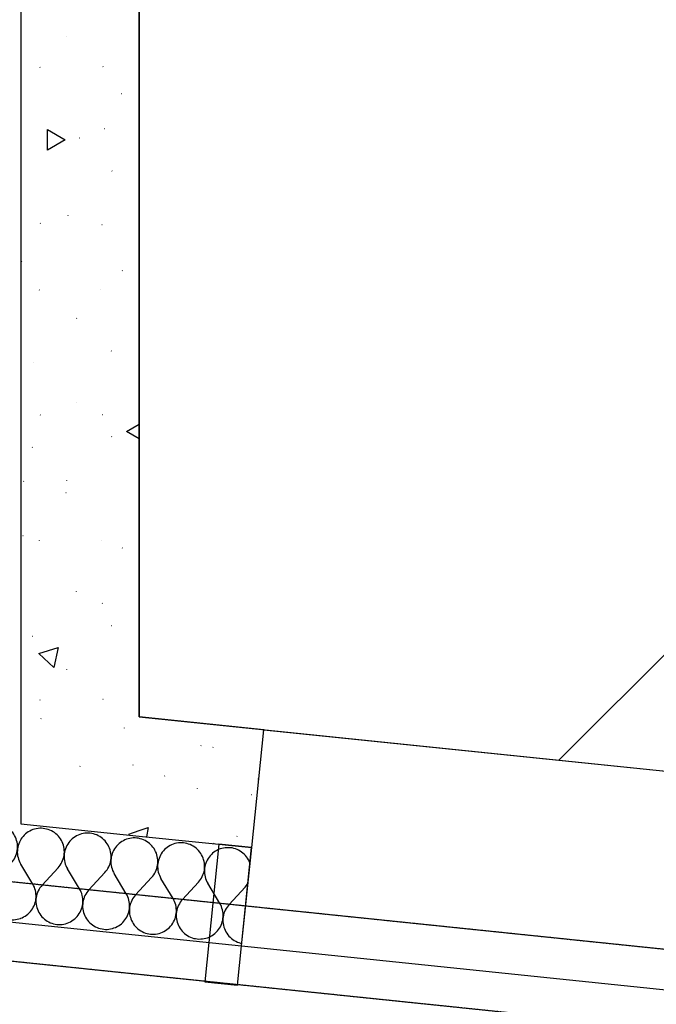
# Model space of a CAD drawing. Extents: x -18402 to 10376, y -5092 to 34139.
# Tile 65 of 78: x 4390 to 4487, y -2750 to -2600. Entities that reach past the tile are written whole.
import ezdxf

# ---------------------------------------------------------------- set-up
doc = ezdxf.new("R2010")
doc.units = 0
doc.linetypes.add('rdc_02$0$Tirets A', pattern=[2.2, 1.1, -1.1])
doc.layers.add('0_CHANTIER_FX PL', color=231, linetype='Continuous', lineweight=30, transparency=0.7)
for name, color, linetype in [('0_XREF', 251, 'Continuous'), ('rdc_02$0$0._Étage_1_02-04 Mur.Construction', 251, 'Continuous'), ('rdc_02$0$0._Étage_1_02-05 Poteau.Construction', 251, 'Continuous'), ('rdc_02$0$0._Étage_1_02-06 Poutre.Construction', 251, 'Continuous'), ('rdc_02$0$0._Étage_1_A-AREA-____-OTLN.Modèle IFC', 251, 'Continuous'), ('rdc_02$0$0._Étage_1_Fenêtres ARCHICAD', 251, 'Continuous')]:
    doc.layers.add(name, color=color, linetype=linetype)

# ---------------------------------------------------------------- blocks, each defined once
blk = doc.blocks.new('*X247', base_point=(-8046, -58706.2))
at = {"layer": 'rdc_02$0$0._Étage_1_02-04 Mur.Construction', "linetype": 'Continuous', "ltscale": 0.1}
for p, q in [((43930.4, -27061.9), (43930.7, -27061.5)), ((44057.4, -27075.9), (44057.7, -27075.5)), ((43989.8, -27134), (43990.1, -27133.7))]:
    blk.add_line(p, q, dxfattribs=at)
blk = doc.blocks.new('*X249', base_point=(-8046, -58706.2))
at = {"layer": 'rdc_02$0$0._Étage_1_02-04 Mur.Construction', "linetype": 'Continuous', "ltscale": 0.1}
for p, q in [((43887.6, -27234.7), (43886.5, -27233.4)), ((43889.1, -27236.8), (43887.6, -27234.7)), ((43890.5, -27239.1), (43889.1, -27236.8)), ((43891.7, -27241.4), (43890.5, -27239.1)), ((43892.7, -27243.9), (43891.7, -27241.4)), ((43893.5, -27246.4), (43892.7, -27243.9)), ((43900, -27245), (43898.9, -27246.9)), ((43894.2, -27248.9), (43893.5, -27246.4)), ((43894.7, -27251.5), (43894.2, -27248.9)), ((43894.6, -27262), (43894.9, -27259.4)), ((43894.9, -27254.1), (43894.7, -27251.5)), ((43894.9, -27259.4), (43894.7, -27262)), ((43895, -27256.8), (43894.9, -27254.1)), ((43894.9, -27259.4), (43895, -27256.8)), ((43895.3, -27256.8), (43894.9, -27259.4)), ((43895.9, -27254.2), (43895.3, -27256.8)), ((43896.7, -27251.7), (43895.9, -27254.2)), ((43897.7, -27249.3), (43896.7, -27251.7)), ((43898.9, -27246.9), (43897.7, -27249.3)), ((43888.8, -27276.6), (43890.2, -27274.4)), ((43890.2, -27274.4), (43891.4, -27272)), ((43891.4, -27272), (43892.5, -27269.6)), ((43892.5, -27269.6), (43893.4, -27267.1)), ((43893.4, -27267.1), (43894.1, -27264.6)), ((43894.1, -27264.6), (43894.6, -27262)), ((43894.7, -27262), (43894.6, -27264.7)), ((43894.6, -27264.7), (43894.8, -27267.3)), ((43894.8, -27267.3), (43895.1, -27269.9)), ((43895.1, -27269.9), (43895.7, -27272.5)), ((43895.7, -27272.5), (43896.4, -27275)), ((43896.4, -27275), (43897.3, -27277.5)), ((43847, -27305.5), (43832.8, -27281.8)), ((43861.3, -27306.9), (43885.5, -27280.7)), ((43885.5, -27280.7), (43887.2, -27278.7)), ((43887.2, -27278.7), (43888.8, -27276.6)), ((43897.3, -27277.5), (43898.4, -27279.9)), ((43898.4, -27279.9), (43899.7, -27282.2)), ((43900, -27282.7), (43899.7, -27282.2)), ((43848.3, -27307.8), (43847, -27305.5)), ((43849.4, -27310.2), (43848.3, -27307.8)), ((43850.3, -27312.6), (43849.4, -27310.2)), ((43851.1, -27315.2), (43850.3, -27312.6)), ((43851.6, -27317.8), (43851.1, -27315.2)), ((43852, -27320.4), (43851.6, -27317.8)), ((43852.1, -27323), (43852, -27320.4)), ((43853.4, -27320.5), (43852.7, -27323.1)), ((43854.3, -27318), (43853.4, -27320.5)), ((43855.3, -27315.6), (43854.3, -27318)), ((43856.6, -27313.3), (43855.3, -27315.6)), ((43858, -27311.1), (43856.6, -27313.3)), ((43859.5, -27308.9), (43858, -27311.1)), ((43861.3, -27306.9), (43859.5, -27308.9)), ((43774, -27337.8), (43775.5, -27335.7)), ((43775.5, -27335.7), (43776.8, -27333.4)), ((43776.8, -27333.4), (43777.8, -27331.4)), ((43781, -27328.5), (43781.1, -27328.8)), ((43781.1, -27328.8), (43781.5, -27331.4)), ((43781.5, -27331.4), (43782.2, -27334)), ((43782.2, -27334), (43783, -27336.5)), ((43850, -27335.9), (43850.8, -27333.4)), ((43850.8, -27333.4), (43851.4, -27330.9)), ((43851.4, -27330.9), (43851.9, -27328.3)), ((43851.9, -27328.3), (43851.8, -27330.9)), ((43851.8, -27330.9), (43851.8, -27333.5)), ((43851.8, -27333.5), (43852.1, -27336.1)), ((43852.2, -27325.6), (43851.9, -27328.3)), ((43851.9, -27328.3), (43852.1, -27325.6)), ((43852.1, -27325.6), (43852.1, -27323)), ((43852.7, -27323.1), (43852.2, -27325.6)), ((43756.8, -27350.3), (43757.3, -27350.2)), ((43757.3, -27350.2), (43759.7, -27349.2)), ((43759.7, -27349.2), (43762.1, -27348.1)), ((43762.1, -27348.1), (43764.4, -27346.7)), ((43764.4, -27346.7), (43766.6, -27345.3)), ((43766.6, -27345.3), (43768.6, -27343.6)), ((43768.6, -27343.6), (43770.6, -27341.8)), ((43770.6, -27341.8), (43772.4, -27339.9)), ((43772.4, -27339.9), (43774, -27337.8)), ((43783, -27336.5), (43784, -27338.9)), ((43784, -27338.9), (43785.2, -27341.2)), ((43785.2, -27341.2), (43786.6, -27343.5)), ((43786.6, -27343.5), (43788.1, -27345.6)), ((43788.1, -27345.6), (43789.8, -27347.7)), ((43789.8, -27347.7), (43791.6, -27349.6)), ((43791.6, -27349.6), (43793.6, -27351.3)), ((43839.7, -27351), (43841.6, -27349.2)), ((43841.6, -27349.2), (43843.4, -27347.2)), ((43843.4, -27347.2), (43845.1, -27345.2)), ((43845.1, -27345.2), (43846.6, -27343)), ((43846.6, -27343), (43847.9, -27340.7)), ((43847.9, -27340.7), (43849, -27338.4)), ((43849, -27338.4), (43850, -27335.9)), ((43852.1, -27336.1), (43852.6, -27338.7)), ((43852.6, -27338.7), (43853.2, -27341.3)), ((43853.2, -27341.3), (43854.1, -27343.8)), ((43854.1, -27343.8), (43855.1, -27346.2)), ((43855.1, -27346.2), (43856.3, -27348.6)), ((43856.3, -27348.6), (43857.6, -27350.8)), ((43793.6, -27351.3), (43795.7, -27352.9)), ((43795.7, -27352.9), (43797.9, -27354.4)), ((43797.9, -27354.4), (43800.2, -27355.7)), ((43800.2, -27355.7), (43802.6, -27356.8)), ((43802.6, -27356.8), (43805, -27357.7)), ((43805, -27357.7), (43807.6, -27358.4)), ((43807.6, -27358.4), (43810.1, -27359)), ((43810.1, -27359), (43812.8, -27359.4)), ((43812.8, -27359.4), (43815.4, -27359.5)), ((43815.4, -27359.5), (43818, -27359.5)), ((43818, -27359.5), (43820.6, -27359.3)), ((43820.6, -27359.3), (43823.2, -27358.9)), ((43823.2, -27358.9), (43825.8, -27358.3)), ((43825.8, -27358.3), (43828.3, -27357.5)), ((43828.3, -27357.5), (43830.8, -27356.5)), ((43830.8, -27356.5), (43833.2, -27355.4)), ((43833.2, -27355.4), (43835.4, -27354.1)), ((43835.4, -27354.1), (43837.6, -27352.6)), ((43837.6, -27352.6), (43839.7, -27351)), ((43857.6, -27350.8), (43859.2, -27353)), ((43859.2, -27353), (43860.9, -27355)), ((43860.9, -27355), (43862.7, -27356.9)), ((43862.7, -27356.9), (43864.6, -27358.7)), ((43864.6, -27358.7), (43866.7, -27360.3)), ((43866.7, -27360.3), (43868.9, -27361.7)), ((43868.9, -27361.7), (43871.2, -27363)), ((43871.2, -27363), (43873.6, -27364.1)), ((43873.6, -27364.1), (43876.1, -27365)), ((43876.1, -27365), (43878.6, -27365.8)), ((43894.3, -27366.2), (43896.9, -27365.6)), ((43896.9, -27365.6), (43899.4, -27364.9)), ((43899.4, -27364.9), (43900, -27364.6)), ((43878.6, -27365.8), (43881.2, -27366.3)), ((43881.2, -27366.3), (43883.8, -27366.7)), ((43883.8, -27366.7), (43886.4, -27366.9)), ((43886.4, -27366.9), (43889.1, -27366.9)), ((43889.1, -27366.9), (43891.7, -27366.7)), ((43891.7, -27366.7), (43894.3, -27366.2))]:
    blk.add_line(p, q, dxfattribs=at)
blk = doc.blocks.new('*X250', base_point=(-8046, -58706.2))
at = {"layer": 'rdc_02$0$0._Étage_1_02-04 Mur.Construction', "linetype": 'Continuous', "ltscale": 0.1}
for p, q in [((43916, -27231.1), (43913.6, -27232.3)), ((43918.4, -27230.1), (43916, -27231.1)), ((43920.9, -27229.4), (43918.4, -27230.1)), ((43923.5, -27228.8), (43920.9, -27229.4)), ((43926.1, -27228.3), (43923.5, -27228.8)), ((43928.7, -27228.1), (43926.1, -27228.3)), ((43931.4, -27228.1), (43928.7, -27228.1)), ((43934, -27228.3), (43931.4, -27228.1)), ((43936.6, -27228.7), (43934, -27228.3)), ((43939.2, -27229.2), (43936.6, -27228.7)), ((43941.7, -27230), (43939.2, -27229.2)), ((43944.2, -27230.9), (43941.7, -27230)), ((43946.6, -27232), (43944.2, -27230.9)), ((43900.2, -27244.6), (43900, -27245)), ((43901.7, -27242.5), (43900.2, -27244.6)), ((43903.4, -27240.4), (43901.7, -27242.5)), ((43905.2, -27238.5), (43903.4, -27240.4)), ((43907.1, -27236.7), (43905.2, -27238.5)), ((43909.2, -27235.1), (43907.1, -27236.7)), ((43911.3, -27233.6), (43909.2, -27235.1)), ((43913.6, -27232.3), (43911.3, -27233.6)), ((43948.9, -27233.3), (43946.6, -27232)), ((43951.1, -27234.7), (43948.9, -27233.3)), ((43953.2, -27236.3), (43951.1, -27234.7)), ((43955.1, -27238.1), (43953.2, -27236.3)), ((43957, -27240), (43955.1, -27238.1)), ((43958.6, -27242), (43957, -27240)), ((43960.2, -27244.2), (43958.6, -27242)), ((43961.5, -27246.4), (43960.2, -27244.2)), ((43976.2, -27245.8), (43974.4, -27247.8)), ((43978.1, -27244), (43976.2, -27245.8)), ((43980.2, -27242.4), (43978.1, -27244)), ((43982.4, -27240.9), (43980.2, -27242.4)), ((43984.7, -27239.6), (43982.4, -27240.9)), ((43987, -27238.4), (43984.7, -27239.6)), ((43989.5, -27237.5), (43987, -27238.4)), ((43992, -27236.7), (43989.5, -27237.5)), ((43994.6, -27236.1), (43992, -27236.7)), ((43997.2, -27235.7), (43994.6, -27236.1)), ((43999.8, -27235.5), (43997.2, -27235.7)), ((44002.4, -27235.5), (43999.8, -27235.5)), ((44005.1, -27235.6), (44002.4, -27235.5)), ((44007.7, -27236), (44005.1, -27235.6)), ((44010.2, -27236.6), (44007.7, -27236)), ((44012.8, -27237.3), (44010.2, -27236.6)), ((44015.2, -27238.2), (44012.8, -27237.3)), ((44017.6, -27239.3), (44015.2, -27238.2)), ((44019.9, -27240.6), (44017.6, -27239.3)), ((44022.1, -27242.1), (44019.9, -27240.6)), ((44024.2, -27243.7), (44022.1, -27242.1)), ((44026.2, -27245.4), (44024.2, -27243.7)), ((44028, -27247.3), (44026.2, -27245.4)), ((44058.1, -27245.8), (44055.7, -27246.9)), ((44060.5, -27244.8), (44058.1, -27245.8)), ((44063, -27244), (44060.5, -27244.8)), ((44065.6, -27243.4), (44063, -27244)), ((44068.2, -27243), (44065.6, -27243.4)), ((44070.8, -27242.8), (44068.2, -27243)), ((44073.5, -27242.8), (44070.8, -27242.8)), ((44076.1, -27243), (44073.5, -27242.8)), ((44078.7, -27243.3), (44076.1, -27243)), ((44081.3, -27243.9), (44078.7, -27243.3)), ((44083.8, -27244.6), (44081.3, -27243.9)), ((44086.3, -27245.6), (44083.8, -27244.6)), ((44088.7, -27246.7), (44086.3, -27245.6)), ((43962.7, -27248.8), (43961.5, -27246.4)), ((43963.8, -27251.2), (43962.7, -27248.8)), ((43964.6, -27253.7), (43963.8, -27251.2)), ((43965.2, -27256.3), (43964.6, -27253.7)), ((43965.7, -27258.9), (43965.2, -27256.3)), ((43966, -27261.5), (43965.7, -27258.9)), ((43967.8, -27259.1), (43967, -27261.6)), ((43968.8, -27256.6), (43967.8, -27259.1)), ((43969.9, -27254.3), (43968.8, -27256.6)), ((43971.3, -27252), (43969.9, -27254.3)), ((43972.8, -27249.8), (43971.3, -27252)), ((43974.4, -27247.8), (43972.8, -27249.8)), ((44029.7, -27249.4), (44028, -27247.3)), ((44031.2, -27251.5), (44029.7, -27249.4)), ((44032.6, -27253.8), (44031.2, -27251.5)), ((44033.8, -27256.1), (44032.6, -27253.8)), ((44034.8, -27258.5), (44033.8, -27256.1)), ((44035.6, -27261), (44034.8, -27258.5)), ((44036.3, -27263.6), (44035.6, -27261)), ((44042.3, -27259.3), (44041, -27261.6)), ((44043.8, -27257.2), (44042.3, -27259.3)), ((44045.5, -27255.1), (44043.8, -27257.2)), ((44047.3, -27253.2), (44045.5, -27255.1)), ((44049.2, -27251.4), (44047.3, -27253.2)), ((44051.3, -27249.7), (44049.2, -27251.4)), ((44053.4, -27248.3), (44051.3, -27249.7)), ((44055.7, -27246.9), (44053.4, -27248.3)), ((44091, -27248), (44088.7, -27246.7)), ((44093.2, -27249.4), (44091, -27248)), ((44095.3, -27251), (44093.2, -27249.4)), ((44097.2, -27252.8), (44095.3, -27251)), ((44099.1, -27254.7), (44097.2, -27252.8)), ((44100.7, -27256.7), (44099.1, -27254.7)), ((44102.3, -27258.9), (44100.7, -27256.7)), ((44103.6, -27261.1), (44102.3, -27258.9)), ((44118.3, -27260.5), (44116.5, -27262.4)), ((44120.2, -27258.7), (44118.3, -27260.5)), ((44122.3, -27257.1), (44120.2, -27258.7)), ((44124.5, -27255.6), (44122.3, -27257.1)), ((44126.8, -27254.3), (44124.5, -27255.6)), ((44129.1, -27253.1), (44126.8, -27254.3)), ((44131.6, -27252.2), (44129.1, -27253.1)), ((44134.1, -27251.4), (44131.6, -27252.2)), ((44136.7, -27250.8), (44134.1, -27251.4)), ((44139.3, -27250.4), (44136.7, -27250.8)), ((44141.9, -27250.2), (44139.3, -27250.4)), ((44144.5, -27250.1), (44141.9, -27250.2)), ((44147.2, -27250.3), (44144.5, -27250.1)), ((44149.8, -27250.7), (44147.2, -27250.3)), ((44152.3, -27251.2), (44149.8, -27250.7)), ((44154.9, -27252), (44152.3, -27251.2)), ((44157.3, -27252.9), (44154.9, -27252)), ((44159.7, -27254), (44157.3, -27252.9)), ((44162, -27255.3), (44159.7, -27254)), ((44164.2, -27256.8), (44162, -27255.3)), ((44166.3, -27258.4), (44164.2, -27256.8)), ((44168.3, -27260.1), (44166.3, -27258.4)), ((44170.1, -27262), (44168.3, -27260.1)), ((44200.2, -27260.5), (44197.8, -27261.6)), ((44202.6, -27259.5), (44200.2, -27260.5)), ((44205.1, -27258.7), (44202.6, -27259.5)), ((44207.7, -27258.1), (44205.1, -27258.7)), ((44210.3, -27257.7), (44207.7, -27258.1)), ((44212.9, -27257.5), (44210.3, -27257.7)), ((44215.6, -27257.5), (44212.9, -27257.5)), ((44218.2, -27257.7), (44215.6, -27257.5)), ((44220.8, -27258), (44218.2, -27257.7)), ((44223.4, -27258.6), (44220.8, -27258)), ((44225.9, -27259.3), (44223.4, -27258.6)), ((44228.4, -27260.3), (44225.9, -27259.3)), ((44230.8, -27261.4), (44228.4, -27260.3)), ((43963.5, -27277), (43964.4, -27274.5)), ((43964.4, -27274.5), (43965.1, -27271.9)), ((43965.1, -27271.9), (43965.6, -27269.4)), ((43965.6, -27269.4), (43965.9, -27266.7)), ((43965.9, -27266.7), (43965.7, -27269.4)), ((43965.7, -27269.4), (43965.7, -27272)), ((43965.7, -27272), (43965.8, -27274.6)), ((43965.8, -27274.6), (43966.2, -27277.2)), ((43965.9, -27266.7), (43966.1, -27264.1)), ((43966.4, -27264.1), (43965.9, -27266.7)), ((43966.1, -27264.1), (43966, -27261.5)), ((43967, -27261.6), (43966.4, -27264.1)), ((44036.8, -27266.2), (44036.3, -27263.6)), ((44036.7, -27276.7), (44037, -27274.1)), ((44037, -27268.8), (44036.8, -27266.2)), ((44037, -27274.1), (44036.8, -27276.7)), ((44037.1, -27271.4), (44037, -27268.8)), ((44037, -27274.1), (44037.1, -27271.4)), ((44037.4, -27271.5), (44037, -27274.1)), ((44038, -27268.9), (44037.4, -27271.5)), ((44038.8, -27266.4), (44038, -27268.9)), ((44039.8, -27264), (44038.8, -27266.4)), ((44041, -27261.6), (44039.8, -27264)), ((44104.8, -27263.5), (44103.6, -27261.1)), ((44105.9, -27265.9), (44104.8, -27263.5)), ((44106.7, -27268.4), (44105.9, -27265.9)), ((44107.3, -27270.9), (44106.7, -27268.4)), ((44107.8, -27273.5), (44107.3, -27270.9)), ((44108.1, -27276.2), (44107.8, -27273.5)), ((44109.9, -27273.8), (44109.1, -27276.3)), ((44110.9, -27271.3), (44109.9, -27273.8)), ((44112, -27268.9), (44110.9, -27271.3)), ((44113.4, -27266.7), (44112, -27268.9)), ((44114.9, -27264.5), (44113.4, -27266.7)), ((44116.5, -27262.4), (44114.9, -27264.5)), ((44171.8, -27264.1), (44170.1, -27262)), ((44173.3, -27266.2), (44171.8, -27264.1)), ((44174.7, -27268.5), (44173.3, -27266.2)), ((44175.9, -27270.8), (44174.7, -27268.5)), ((44176.9, -27273.2), (44175.9, -27270.8)), ((44177.7, -27275.7), (44176.9, -27273.2)), ((44178.4, -27278.3), (44177.7, -27275.7)), ((44184.4, -27274), (44183.1, -27276.3)), ((44185.9, -27271.8), (44184.4, -27274)), ((44187.6, -27269.8), (44185.9, -27271.8)), ((44189.4, -27267.9), (44187.6, -27269.8)), ((44191.3, -27266.1), (44189.4, -27267.9)), ((44193.4, -27264.4), (44191.3, -27266.1)), ((44195.5, -27262.9), (44193.4, -27264.4)), ((44197.8, -27261.6), (44195.5, -27262.9)), ((44233.1, -27262.7), (44230.8, -27261.4)), ((44235.3, -27264.1), (44233.1, -27262.7)), ((44237.4, -27265.7), (44235.3, -27264.1)), ((44239.3, -27267.5), (44237.4, -27265.7)), ((44241.2, -27269.4), (44239.3, -27267.5)), ((44242.8, -27271.4), (44241.2, -27269.4)), ((44244.4, -27273.5), (44242.8, -27271.4)), ((44245.7, -27275.8), (44244.4, -27273.5)), ((44246.9, -27278.1), (44245.7, -27275.8)), ((43918.1, -27312.8), (43900, -27282.7)), ((43932.3, -27314.3), (43956.6, -27288.1)), ((43956.6, -27288.1), (43958.3, -27286.1)), ((43958.3, -27286.1), (43959.8, -27283.9)), ((43959.8, -27283.9), (43961.2, -27281.7)), ((43961.2, -27281.7), (43962.5, -27279.4)), ((43962.5, -27279.4), (43963.5, -27277)), ((43966.2, -27277.2), (43966.7, -27279.8)), ((43966.7, -27279.8), (43967.5, -27282.4)), ((43967.5, -27282.4), (43968.4, -27284.8)), ((43968.4, -27284.8), (43969.5, -27287.2)), ((43969.5, -27287.2), (43970.8, -27289.5)), ((43989.1, -27320.2), (43970.8, -27289.5)), ((44030.9, -27291.3), (44032.3, -27289.1)), ((44032.3, -27289.1), (44033.5, -27286.7)), ((44033.5, -27286.7), (44034.6, -27284.3)), ((44034.6, -27284.3), (44035.5, -27281.8)), ((44035.5, -27281.8), (44036.2, -27279.3)), ((44036.2, -27279.3), (44036.7, -27276.7)), ((44036.8, -27276.7), (44036.7, -27279.3)), ((44036.7, -27279.3), (44036.9, -27282)), ((44036.9, -27282), (44037.2, -27284.6)), ((44037.2, -27284.6), (44037.8, -27287.2)), ((44037.8, -27287.2), (44038.5, -27289.7)), ((44038.5, -27289.7), (44039.4, -27292.2)), ((44105.6, -27291.7), (44106.5, -27289.2)), ((44106.5, -27289.2), (44107.2, -27286.6)), ((44107.2, -27286.6), (44107.7, -27284)), ((44107.7, -27284), (44108, -27281.4)), ((44108, -27281.4), (44107.8, -27284.1)), ((44107.8, -27284.1), (44107.8, -27286.7)), ((44107.8, -27286.7), (44107.9, -27289.3)), ((44107.9, -27289.3), (44108.3, -27291.9)), ((44108, -27281.4), (44108.2, -27278.8)), ((44108.5, -27278.8), (44108, -27281.4)), ((44108.2, -27278.8), (44108.1, -27276.2)), ((44109.1, -27276.3), (44108.5, -27278.8)), ((44178.9, -27280.9), (44178.4, -27278.3)), ((44178.8, -27291.4), (44179.1, -27288.8)), ((44179.1, -27283.5), (44178.9, -27280.9)), ((44179.1, -27288.8), (44178.9, -27291.4)), ((44179.2, -27286.1), (44179.1, -27283.5)), ((44179.1, -27288.8), (44179.2, -27286.1)), ((44179.5, -27286.2), (44179.1, -27288.8)), ((44180.1, -27283.6), (44179.5, -27286.2)), ((44180.9, -27281.1), (44180.1, -27283.6)), ((44181.9, -27278.6), (44180.9, -27281.1)), ((44183.1, -27276.3), (44181.9, -27278.6)), ((44248, -27280.6), (44246.9, -27278.1)), ((44248.2, -27281.3), (44248, -27280.6)), ((44003.4, -27321.6), (44027.6, -27295.4)), ((44027.6, -27295.4), (44029.3, -27293.4)), ((44029.3, -27293.4), (44030.9, -27291.3)), ((44039.4, -27292.2), (44040.5, -27294.6)), ((44040.5, -27294.6), (44041.8, -27296.9)), ((44060.2, -27327.5), (44041.8, -27296.9)), ((44074.4, -27329), (44098.7, -27302.7)), ((44098.7, -27302.7), (44100.4, -27300.7)), ((44100.4, -27300.7), (44101.9, -27298.6)), ((44101.9, -27298.6), (44103.3, -27296.4)), ((44103.3, -27296.4), (44104.6, -27294.1)), ((44104.6, -27294.1), (44105.6, -27291.7)), ((44108.3, -27291.9), (44108.8, -27294.5)), ((44108.8, -27294.5), (44109.6, -27297)), ((44109.6, -27297), (44110.5, -27299.5)), ((44110.5, -27299.5), (44111.6, -27301.9)), ((44111.6, -27301.9), (44112.9, -27304.2)), ((44131.2, -27334.8), (44112.9, -27304.2)), ((44173, -27306), (44174.4, -27303.7)), ((44174.4, -27303.7), (44175.6, -27301.4)), ((44175.6, -27301.4), (44176.7, -27299)), ((44176.7, -27299), (44177.6, -27296.5)), ((44177.6, -27296.5), (44178.3, -27294)), ((44178.3, -27294), (44178.8, -27291.4)), ((44178.9, -27291.4), (44178.8, -27294)), ((44178.8, -27294), (44179, -27296.7)), ((44179, -27296.7), (44179.3, -27299.3)), ((44179.3, -27299.3), (44179.9, -27301.8)), ((44179.9, -27301.8), (44180.6, -27304.4)), ((44180.6, -27304.4), (44181.5, -27306.9)), ((43919.4, -27315.1), (43918.1, -27312.8)), ((43920.5, -27317.5), (43919.4, -27315.1)), ((43921.4, -27320), (43920.5, -27317.5)), ((43922.1, -27322.5), (43921.4, -27320)), ((43927.6, -27320.6), (43926.4, -27323)), ((43929, -27318.4), (43927.6, -27320.6)), ((43930.6, -27316.3), (43929, -27318.4)), ((43932.3, -27314.3), (43930.6, -27316.3)), ((43990.4, -27322.5), (43989.1, -27320.2)), ((44145.5, -27336.3), (44169.7, -27310.1)), ((44169.7, -27310.1), (44171.4, -27308.1)), ((44171.4, -27308.1), (44173, -27306)), ((44181.5, -27306.9), (44182.6, -27309.2)), ((44182.6, -27309.2), (44183.9, -27311.6)), ((44202.3, -27342.2), (44183.9, -27311.6)), ((44216.5, -27343.6), (44240.8, -27317.4)), ((44240.8, -27317.4), (44242.5, -27315.4)), ((44242.5, -27315.4), (44244, -27313.3)), ((44244, -27313.3), (44245, -27311.7)), ((43922.7, -27325.1), (43922.1, -27322.5)), ((43922.5, -27338.2), (43922.9, -27335.6)), ((43923, -27327.7), (43922.7, -27325.1)), ((43922.9, -27335.6), (43922.8, -27338.2)), ((43923.2, -27333), (43922.9, -27335.6)), ((43922.9, -27335.6), (43923.1, -27333)), ((43923.2, -27330.3), (43923, -27327.7)), ((43923.1, -27333), (43923.2, -27330.3)), ((43923.7, -27330.4), (43923.2, -27333)), ((43924.4, -27327.9), (43923.7, -27330.4)), ((43925.3, -27325.4), (43924.4, -27327.9)), ((43926.4, -27323), (43925.3, -27325.4)), ((43991.5, -27324.9), (43990.4, -27322.5)), ((43992.4, -27327.3), (43991.5, -27324.9)), ((43993.2, -27329.9), (43992.4, -27327.3)), ((43993.7, -27332.4), (43993.2, -27329.9)), ((43994.1, -27335), (43993.7, -27332.4)), ((43994.2, -27337.7), (43994.1, -27335)), ((43995.5, -27335.2), (43994.8, -27337.7)), ((43996.4, -27332.7), (43995.5, -27335.2)), ((43997.4, -27330.3), (43996.4, -27332.7)), ((43998.7, -27328), (43997.4, -27330.3)), ((44000.1, -27325.7), (43998.7, -27328)), ((44001.6, -27323.6), (44000.1, -27325.7)), ((44003.4, -27321.6), (44001.6, -27323.6)), ((44061.5, -27329.8), (44060.2, -27327.5)), ((44062.6, -27332.2), (44061.5, -27329.8)), ((44063.5, -27334.7), (44062.6, -27332.2)), ((44064.2, -27337.2), (44063.5, -27334.7)), ((44069.7, -27335.3), (44068.5, -27337.6)), ((44071.1, -27333.1), (44069.7, -27335.3)), ((44072.7, -27331), (44071.1, -27333.1)), ((44074.4, -27329), (44072.7, -27331)), ((44132.5, -27337.1), (44131.2, -27334.8)), ((43916.1, -27352.5), (43917.6, -27350.4)), ((43917.6, -27350.4), (43918.9, -27348.1)), ((43918.9, -27348.1), (43920.1, -27345.7)), ((43920.1, -27345.7), (43921.1, -27343.3)), ((43921.1, -27343.3), (43921.9, -27340.8)), ((43921.9, -27340.8), (43922.5, -27338.2)), ((43922.8, -27338.2), (43922.9, -27340.9)), ((43922.9, -27340.9), (43923.2, -27343.5)), ((43923.2, -27343.5), (43923.6, -27346.1)), ((43923.6, -27346.1), (43924.3, -27348.6)), ((43924.3, -27348.6), (43925.1, -27351.1)), ((43991.1, -27353.1), (43992.1, -27350.6)), ((43992.1, -27350.6), (43992.9, -27348.1)), ((43992.9, -27348.1), (43993.5, -27345.5)), ((43993.5, -27345.5), (43994, -27342.9)), ((43994, -27342.9), (43993.9, -27345.6)), ((43993.9, -27345.6), (43993.9, -27348.2)), ((43993.9, -27348.2), (43994.2, -27350.8)), ((43994.3, -27340.3), (43994, -27342.9)), ((43994, -27342.9), (43994.2, -27340.3)), ((43994.2, -27340.3), (43994.2, -27337.7)), ((43994.8, -27337.7), (43994.3, -27340.3)), ((44064.8, -27339.8), (44064.2, -27337.2)), ((44064.6, -27352.9), (44065, -27350.3)), ((44065.1, -27342.4), (44064.8, -27339.8)), ((44065, -27350.3), (44064.9, -27352.9)), ((44065.3, -27347.7), (44065, -27350.3)), ((44065, -27350.3), (44065.2, -27347.7)), ((44065.3, -27345), (44065.1, -27342.4)), ((44065.2, -27347.7), (44065.3, -27345)), ((44065.8, -27345.1), (44065.3, -27347.7)), ((44066.5, -27342.5), (44065.8, -27345.1)), ((44067.4, -27340.1), (44066.5, -27342.5)), ((44068.5, -27337.6), (44067.4, -27340.1)), ((44133.6, -27339.5), (44132.5, -27337.1)), ((44134.5, -27342), (44133.6, -27339.5)), ((44135.3, -27344.5), (44134.5, -27342)), ((44135.8, -27347.1), (44135.3, -27344.5)), ((44136.2, -27349.7), (44135.8, -27347.1)), ((44136.3, -27352.4), (44136.2, -27349.7)), ((44137.6, -27349.9), (44136.9, -27352.4)), ((44138.5, -27347.4), (44137.6, -27349.9)), ((44139.5, -27345), (44138.5, -27347.4)), ((44140.8, -27342.7), (44139.5, -27345)), ((44142.2, -27340.4), (44140.8, -27342.7)), ((44143.7, -27338.3), (44142.2, -27340.4)), ((44145.5, -27336.3), (44143.7, -27338.3)), ((44203.6, -27344.5), (44202.3, -27342.2)), ((44204.7, -27346.9), (44203.6, -27344.5)), ((44205.6, -27349.4), (44204.7, -27346.9)), ((44206.3, -27351.9), (44205.6, -27349.4)), ((44211.8, -27350), (44210.6, -27352.3)), ((44213.2, -27347.8), (44211.8, -27350)), ((44214.8, -27345.6), (44213.2, -27347.8)), ((44216.5, -27343.6), (44214.8, -27345.6)), ((43900, -27364.6), (43901.8, -27363.9)), ((43901.8, -27363.9), (43904.2, -27362.7)), ((43904.2, -27362.7), (43906.5, -27361.4)), ((43906.5, -27361.4), (43908.7, -27359.9)), ((43908.7, -27359.9), (43910.7, -27358.3)), ((43910.7, -27358.3), (43912.7, -27356.5)), ((43912.7, -27356.5), (43914.5, -27354.6)), ((43914.5, -27354.6), (43916.1, -27352.5)), ((43925.1, -27351.1), (43926.1, -27353.6)), ((43926.1, -27353.6), (43927.3, -27355.9)), ((43927.3, -27355.9), (43928.7, -27358.2)), ((43928.7, -27358.2), (43930.2, -27360.3)), ((43930.2, -27360.3), (43931.9, -27362.3)), ((43931.9, -27362.3), (43933.7, -27364.2)), ((43933.7, -27364.2), (43935.7, -27366)), ((43979.7, -27367.3), (43981.8, -27365.6)), ((43981.8, -27365.6), (43983.7, -27363.9)), ((43983.7, -27363.9), (43985.5, -27361.9)), ((43985.5, -27361.9), (43987.2, -27359.9)), ((43987.2, -27359.9), (43988.7, -27357.7)), ((43988.7, -27357.7), (43990, -27355.4)), ((43990, -27355.4), (43991.1, -27353.1)), ((43994.2, -27350.8), (43994.7, -27353.4)), ((43994.7, -27353.4), (43995.3, -27356)), ((43995.3, -27356), (43996.2, -27358.5)), ((43996.2, -27358.5), (43997.2, -27360.9)), ((43997.2, -27360.9), (43998.4, -27363.3)), ((43998.4, -27363.3), (43999.7, -27365.5)), ((43999.7, -27365.5), (44001.3, -27367.7)), ((44058.2, -27367.2), (44059.7, -27365)), ((44059.7, -27365), (44061, -27362.8)), ((44061, -27362.8), (44062.2, -27360.4)), ((44062.2, -27360.4), (44063.2, -27358)), ((44063.2, -27358), (44064, -27355.4)), ((44064, -27355.4), (44064.6, -27352.9)), ((44064.9, -27352.9), (44065, -27355.5)), ((44065, -27355.5), (44065.3, -27358.2)), ((44065.3, -27358.2), (44065.7, -27360.8)), ((44065.7, -27360.8), (44066.4, -27363.3)), ((44066.4, -27363.3), (44067.2, -27365.8)), ((44133.2, -27367.7), (44134.2, -27365.3)), ((44134.2, -27365.3), (44135, -27362.8)), ((44135, -27362.8), (44135.6, -27360.2)), ((44135.6, -27360.2), (44136.1, -27357.6)), ((44136.1, -27357.6), (44136, -27360.3)), ((44136, -27360.3), (44136, -27362.9)), ((44136, -27362.9), (44136.3, -27365.5)), ((44136.4, -27355), (44136.1, -27357.6)), ((44136.1, -27357.6), (44136.3, -27355)), ((44136.3, -27355), (44136.3, -27352.4)), ((44136.3, -27365.5), (44136.8, -27368.1)), ((44136.9, -27352.4), (44136.4, -27355)), ((44206.9, -27354.5), (44206.3, -27351.9)), ((44206.7, -27367.6), (44207.1, -27365)), ((44207.2, -27357.1), (44206.9, -27354.5)), ((44207.1, -27365), (44207, -27367.6)), ((44207.4, -27362.3), (44207.1, -27365)), ((44207.1, -27365), (44207.3, -27362.3)), ((44207.4, -27359.7), (44207.2, -27357.1)), ((44207.3, -27362.3), (44207.4, -27359.7)), ((44207.9, -27359.8), (44207.4, -27362.3)), ((44208.6, -27357.2), (44207.9, -27359.8)), ((44209.5, -27354.7), (44208.6, -27357.2)), ((44210.6, -27352.3), (44209.5, -27354.7)), ((43935.7, -27366), (43937.8, -27367.6)), ((43937.8, -27367.6), (43940, -27369.1)), ((43940, -27369.1), (43942.3, -27370.3)), ((43942.3, -27370.3), (43944.7, -27371.5)), ((43944.7, -27371.5), (43947.1, -27372.4)), ((43947.1, -27372.4), (43949.7, -27373.1)), ((43949.7, -27373.1), (43952.2, -27373.7)), ((43952.2, -27373.7), (43954.9, -27374.1)), ((43954.9, -27374.1), (43957.5, -27374.2)), ((43957.5, -27374.2), (43960.1, -27374.2)), ((43960.1, -27374.2), (43962.7, -27374)), ((43962.7, -27374), (43965.3, -27373.6)), ((43965.3, -27373.6), (43967.9, -27373)), ((43967.9, -27373), (43970.4, -27372.2)), ((43970.4, -27372.2), (43972.9, -27371.2)), ((43972.9, -27371.2), (43975.3, -27370.1)), ((43975.3, -27370.1), (43977.5, -27368.8)), ((43977.5, -27368.8), (43979.7, -27367.3)), ((44001.3, -27367.7), (44003, -27369.7)), ((44003, -27369.7), (44004.8, -27371.6)), ((44004.8, -27371.6), (44006.7, -27373.3)), ((44006.7, -27373.3), (44008.8, -27374.9)), ((44008.8, -27374.9), (44011, -27376.4)), ((44011, -27376.4), (44013.3, -27377.7)), ((44013.3, -27377.7), (44015.7, -27378.8)), ((44015.7, -27378.8), (44018.2, -27379.7)), ((44018.2, -27379.7), (44020.7, -27380.5)), ((44020.7, -27380.5), (44023.3, -27381)), ((44036.4, -27380.9), (44039, -27380.3)), ((44039, -27380.3), (44041.5, -27379.5)), ((44041.5, -27379.5), (44043.9, -27378.6)), ((44043.9, -27378.6), (44046.3, -27377.4)), ((44046.3, -27377.4), (44048.6, -27376.1)), ((44048.6, -27376.1), (44050.8, -27374.6)), ((44050.8, -27374.6), (44052.8, -27373)), ((44052.8, -27373), (44054.8, -27371.2)), ((44054.8, -27371.2), (44056.6, -27369.3)), ((44056.6, -27369.3), (44058.2, -27367.2)), ((44067.2, -27365.8), (44068.2, -27368.2)), ((44068.2, -27368.2), (44069.4, -27370.6)), ((44069.4, -27370.6), (44070.8, -27372.8)), ((44070.8, -27372.8), (44072.3, -27375)), ((44072.3, -27375), (44074, -27377)), ((44074, -27377), (44075.8, -27378.9)), ((44075.8, -27378.9), (44077.8, -27380.7)), ((44077.8, -27380.7), (44079.9, -27382.3)), ((44121.8, -27382), (44123.9, -27380.3)), ((44123.9, -27380.3), (44125.8, -27378.5)), ((44125.8, -27378.5), (44127.6, -27376.6)), ((44127.6, -27376.6), (44129.3, -27374.6)), ((44129.3, -27374.6), (44130.8, -27372.4)), ((44130.8, -27372.4), (44132.1, -27370.1)), ((44132.1, -27370.1), (44133.2, -27367.7)), ((44136.8, -27368.1), (44137.4, -27370.7)), ((44137.4, -27370.7), (44138.3, -27373.2)), ((44138.3, -27373.2), (44139.3, -27375.6)), ((44139.3, -27375.6), (44140.5, -27377.9)), ((44140.5, -27377.9), (44141.8, -27380.2)), ((44141.8, -27380.2), (44143.4, -27382.3)), ((44200.3, -27381.9), (44201.8, -27379.7)), ((44201.8, -27379.7), (44203.1, -27377.5)), ((44203.1, -27377.5), (44204.3, -27375.1)), ((44204.3, -27375.1), (44205.3, -27372.6)), ((44205.3, -27372.6), (44206.1, -27370.1)), ((44206.1, -27370.1), (44206.7, -27367.6)), ((44207, -27367.6), (44207.1, -27370.2)), ((44207.1, -27370.2), (44207.4, -27372.9)), ((44207.4, -27372.9), (44207.8, -27375.4)), ((44207.8, -27375.4), (44208.5, -27378)), ((44208.5, -27378), (44209.3, -27380.5)), ((44209.3, -27380.5), (44210.3, -27382.9)), ((44023.3, -27381), (44025.9, -27381.4)), ((44025.9, -27381.4), (44028.5, -27381.6)), ((44028.5, -27381.6), (44031.2, -27381.6)), ((44031.2, -27381.6), (44033.8, -27381.3)), ((44033.8, -27381.3), (44036.4, -27380.9)), ((44079.9, -27382.3), (44082.1, -27383.7)), ((44082.1, -27383.7), (44084.4, -27385)), ((44084.4, -27385), (44086.8, -27386.1)), ((44086.8, -27386.1), (44089.2, -27387.1)), ((44089.2, -27387.1), (44091.8, -27387.8)), ((44091.8, -27387.8), (44094.3, -27388.4)), ((44094.3, -27388.4), (44097, -27388.7)), ((44097, -27388.7), (44099.6, -27388.9)), ((44099.6, -27388.9), (44102.2, -27388.9)), ((44102.2, -27388.9), (44104.8, -27388.7)), ((44104.8, -27388.7), (44107.4, -27388.3)), ((44107.4, -27388.3), (44110, -27387.7)), ((44110, -27387.7), (44112.5, -27386.9)), ((44112.5, -27386.9), (44115, -27385.9)), ((44115, -27385.9), (44117.4, -27384.8)), ((44117.4, -27384.8), (44119.6, -27383.4)), ((44119.6, -27383.4), (44121.8, -27382)), ((44143.4, -27382.3), (44145.1, -27384.4)), ((44145.1, -27384.4), (44146.9, -27386.3)), ((44146.9, -27386.3), (44148.8, -27388)), ((44148.8, -27388), (44150.9, -27389.6)), ((44150.9, -27389.6), (44153.1, -27391.1)), ((44153.1, -27391.1), (44155.4, -27392.4)), ((44155.4, -27392.4), (44157.8, -27393.5)), ((44157.8, -27393.5), (44160.3, -27394.4)), ((44160.3, -27394.4), (44162.8, -27395.2)), ((44162.8, -27395.2), (44165.4, -27395.7)), ((44175.9, -27396), (44178.5, -27395.6)), ((44178.5, -27395.6), (44181.1, -27395)), ((44181.1, -27395), (44183.6, -27394.2)), ((44183.6, -27394.2), (44186, -27393.3)), ((44186, -27393.3), (44188.4, -27392.1)), ((44188.4, -27392.1), (44190.7, -27390.8)), ((44190.7, -27390.8), (44192.9, -27389.3)), ((44192.9, -27389.3), (44194.9, -27387.7)), ((44194.9, -27387.7), (44196.9, -27385.9)), ((44196.9, -27385.9), (44198.7, -27384)), ((44198.7, -27384), (44200.3, -27381.9)), ((44210.3, -27382.9), (44211.5, -27385.3)), ((44211.5, -27385.3), (44212.9, -27387.5)), ((44212.9, -27387.5), (44214.4, -27389.7)), ((44214.4, -27389.7), (44216.1, -27391.7)), ((44216.1, -27391.7), (44217.9, -27393.6)), ((44217.9, -27393.6), (44219.9, -27395.4)), ((44219.9, -27395.4), (44222, -27397)), ((44165.4, -27395.7), (44168, -27396.1)), ((44168, -27396.1), (44170.6, -27396.3)), ((44170.6, -27396.3), (44173.3, -27396.2)), ((44173.3, -27396.2), (44175.9, -27396)), ((44222, -27397), (44224.2, -27398.4)), ((44224.2, -27398.4), (44226.5, -27399.7)), ((44226.5, -27399.7), (44228.9, -27400.8)), ((44228.9, -27400.8), (44231.3, -27401.7)), ((44231.3, -27401.7), (44233.9, -27402.5)), ((44233.9, -27402.5), (44235.6, -27402.9))]:
    blk.add_line(p, q, dxfattribs=at)
blk = doc.blocks.new('*X256', base_point=(-8046, -58706.2))
at = {"layer": 'rdc_02$0$0._Étage_1_02-04 Mur.Construction', "linetype": 'Continuous', "ltscale": 0.1}
for p, q in [((44070.5, -27132.1), (44070.8, -27131.8)), ((44064, -27237.2), (44080, -27231.5)), ((44065.2, -27238.2), (44064, -27237.2))]:
    blk.add_line(p, q, dxfattribs=at)
blk = doc.blocks.new('*X257', base_point=(-8046, -58706.2))
at = {"layer": 'rdc_02$0$0._Étage_1_02-04 Mur.Construction', "linetype": 'Continuous', "ltscale": 0.1}
for p, q in [((44173.6, -27102.7), (44173.9, -27102.3)), ((44191.7, -27105.4), (44192, -27105.1)), ((44118.2, -27148.9), (44118.5, -27148.5)), ((44260.4, -27153.4), (44260.7, -27153)), ((44168.3, -27167.5), (44168.6, -27167.2)), ((44249.9, -27177), (44250.2, -27176.7)), ((44080, -27231.5), (44093.3, -27226.7)), ((44093.3, -27226.7), (44090.7, -27240.9)), ((44228.2, -27240.5), (44228.6, -27240.1)), ((44193.4, -27251), (44193.7, -27250.6))]:
    blk.add_line(p, q, dxfattribs=at)
blk = doc.blocks.new('*X264', base_point=(-8046, -58706.2))
at = {"layer": 'rdc_02$0$0._Étage_1_02-04 Mur.Construction', "linetype": 'Continuous', "ltscale": 0.1}
for p, q in [((43969.1, -26025.8), (43969.5, -26026.1)), ((43928.7, -26072.3), (43929.1, -26072.6)), ((44024.4, -26071.3), (44024.8, -26071.6)), ((43900.3, -26094.2), (43900.7, -26094.5)), ((44052.4, -26112), (44052.8, -26112.2)), ((43940.3, -26166.9), (43967.4, -26182.4)), ((43940.3, -26198.1), (43940.3, -26166.9)), ((44027.1, -26165.1), (44027.5, -26165.4)), ((43967.4, -26182.4), (43940.3, -26198.1)), ((43988.8, -26179.2), (43989.2, -26179.5)), ((44038.2, -26229.6), (44038.6, -26229.9)), ((43971.2, -26296.9), (43971.6, -26297.2)), ((43929.2, -26309.2), (43929.6, -26309.5)), ((44023.2, -26311.1), (44023.6, -26311.3)), ((43901.1, -26367.3), (43901.5, -26367.6)), ((44054, -26381), (44054.4, -26381.3)), ((43928, -26410.3), (43928.4, -26410.6)), ((44021.3, -26409.2), (44021.7, -26409.5)), ((43984.7, -26453.5), (43985.1, -26453.8)), ((44037.3, -26502.9), (44037.7, -26503.2)), ((43919.1, -26520), (43919.4, -26520.3)), ((43983.8, -26581.3), (43984.2, -26581.6)), ((43929.2, -26600.1), (43929.6, -26600.4)), ((44023.7, -26599.5), (44024.1, -26599.8)), ((44060.4, -26625.4), (44080, -26614.1)), ((44080, -26636.6), (44060.4, -26625.4)), ((44037.7, -26633.1), (44038.1, -26633.4)), ((43917.4, -26649.3), (43917.8, -26649.6)), ((43904.1, -26701), (43904.5, -26701.3)), ((43969.1, -26699.6), (43969.5, -26699.9)), ((43968.3, -26717.9), (43968.6, -26718.2)), ((43903, -26783.2), (43903.4, -26783.4)), ((43927.6, -26791.2), (43928, -26791.5)), ((44022.3, -26790.4), (44022.7, -26790.7)), ((44053.8, -26802.3), (44054.2, -26802.6)), ((43983.8, -26868.1), (43984.2, -26868.4)), ((44023.7, -26886.3), (44024.1, -26886.6)), ((44037.7, -26919.9), (44038.1, -26920.2)), ((43917.4, -26936.1), (43917.8, -26936.4)), ((43927.2, -26962.8), (43956.9, -26953.3)), ((43956.9, -26953.3), (43950.3, -26983.9)), ((43950.3, -26983.9), (43927.2, -26962.8)), ((43969.1, -26986.4), (43969.5, -26986.7)), ((43928.7, -27032.9), (43929.1, -27033.2)), ((44024.4, -27031.9), (44024.8, -27032.2))]:
    blk.add_line(p, q, dxfattribs=at)
blk = doc.blocks.new('rdc_02')
at = {"layer": 'rdc_02$0$0._Étage_1_02-04 Mur.Construction', "linetype": 'Continuous', "ltscale": 0.1}
for p, q in [((4390, -2534.01), (4390, -2704.02)), ((4390, -2704.02), (4390, -2722.12)), ((4390, -2704.02), (4390, -2722.12)), ((4425.07, -2725.74), (4426.92, -2707.84)), ((4390, -2722.12), (4408, -2723.98)), ((4408, -2723.98), (4425.07, -2725.74)), ((4423.52, -2740.66), (4425.07, -2725.74))]:
    blk.add_line(p, q, dxfattribs=at)
at = {"layer": 'rdc_02$0$0._Étage_1_02-04 Mur.Construction', "linetype": 'Continuous', "ltscale": 0.1, "flags": 128}
for points in [[(4408, -2705.88), (4408, -2534.01)], [(4426.92, -2707.84), (4408, -2705.88)], [(4375, -2735.65), (4423.52, -2740.66)]]:
    blk.add_lwpolyline(points, dxfattribs=at)
at = {"layer": 'rdc_02$0$0._Étage_1_02-05 Poteau.Construction', "linetype": 'Continuous', "ltscale": 0.1, "flags": 128}
blk.add_lwpolyline([(4417.93, -2746.12), (4422.91, -2746.63), (4425.06, -2725.74), (4420.09, -2725.23)], close=True, dxfattribs=at)
at = {"layer": 'rdc_02$0$0._Étage_1_02-06 Poutre.Construction', "linetype": 'Continuous', "ltscale": 0.1}
for p, q in [((4336.9, -2725.55), (5871.46, -2884.25)), ((4336.9, -2725.55), (5871.46, -2884.25)), ((4335.66, -2737.49), (5870.22, -2896.19)), ((4335.66, -2737.49), (5870.22, -2896.19))]:
    blk.add_line(p, q, dxfattribs=at)
at = {"layer": 'rdc_02$0$0._Étage_1_02-06 Poutre.Construction', "linetype": 'rdc_02$0$Tirets A', "ltscale": 0.1}
for p, q in [((4336.9, -2725.55), (5871.46, -2884.25)), ((4336.9, -2725.55), (5871.46, -2884.25)), ((4336.9, -2725.55), (5871.46, -2884.25)), ((4336.9, -2725.55), (5871.46, -2884.25)), ((4335.66, -2737.49), (5870.22, -2896.19)), ((4335.66, -2737.49), (5870.22, -2896.19)), ((4335.66, -2737.49), (5870.22, -2896.19)), ((4335.66, -2737.49), (5870.22, -2896.19))]:
    blk.add_line(p, q, dxfattribs=at)
at = {"layer": 'rdc_02$0$0._Étage_1_Fenêtres ARCHICAD', "linetype": 'Continuous', "ltscale": 0.1}
for p, q in [((4425.07, -2725.74), (4426.92, -2707.84)), ((4426.92, -2707.84), (4675.59, -2733.53)), ((4423.52, -2740.66), (4425.07, -2725.74)), ((4423.52, -2740.66), (4672.2, -2766.36))]:
    blk.add_line(p, q, dxfattribs=at)
at = {"layer": 'rdc_02$0$0._Étage_1_A-AREA-____-OTLN.Modèle IFC', "linetype": 'Continuous', "ltscale": 0.1, "xscale": 0.1, "yscale": 0.1, "zscale": 0.1}
for name in ['*X264', '*X247', '*X257', '*X256', '*X250', '*X249']:
    blk.add_blockref(name, (-804.6, -5870.62), dxfattribs=at)

msp = doc.modelspace()

# ---------------------------------------------------------------- hatches: boundary and pattern name
at = {"layer": '0_CHANTIER_FX PL'}
h = msp.add_hatch(dxfattribs=at)
h.set_pattern_fill('ANSI31', color=256, scale=40)
h.paths.add_polyline_path([(4408, -2138), (4408, -2705.882), (5908, -2860.882), (5908, -2904.959), (8821, -2904.959), (8821, -2795), (8922.829, -2795), (8765.399, -2138)])

# ---------------------------------------------------------------- linework, layer by layer
msp.add_lwpolyline([(4408, -2138), (4408, -2705.882), (5908, -2860.882), (5908, -2904.959), (8821, -2904.959), (8821, -2795), (8922.829, -2795), (8765.399, -2138), (4408, -2138)], dxfattribs=at)

# ---------------------------------------------------------------- block references
at = {"layer": '0_XREF'}
msp.add_blockref('rdc_02', (0, 0), dxfattribs=at)

doc.saveas('drawing.dxf')
